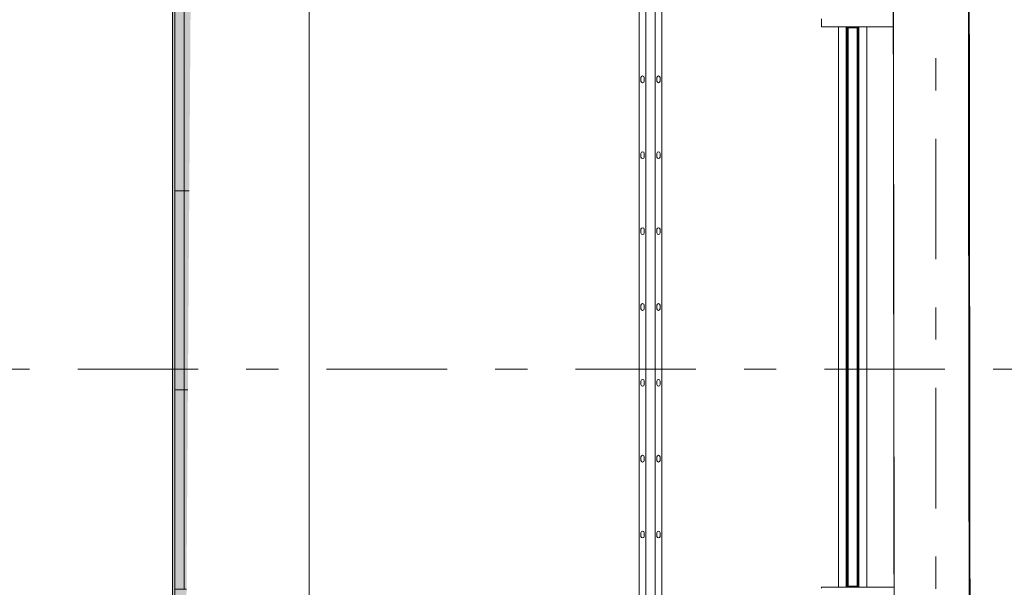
# Model space of a CAD drawing. Header units: millimetres. Extents: x -47038 to 86296, y -75637 to 48966.
# Tile 54 of 174: x -36065 to -31739, y 16823 to 19314. Entities that reach past the tile are written whole.
import ezdxf

# ---------------------------------------------------------------- set-up
doc = ezdxf.new("R2010")
doc.units = ezdxf.units.MM
for name, pattern in [('Przerywana', [564.444447, 282.222223, -282.222223]), ('Przerywana podwójnie', [109.361107, 52.916665, -21.166666, 14.111111, -21.166666]), ('Wipeout_Contour', [1000, 0, -1000])]:
    doc.linetypes.add(name, pattern=pattern)
for name, color, linetype, lineweight, true_color in [('00 - nowa technologia myjni_Nr_pióra__95', 7, 'Continuous', 20, 0x7c7c7c), ('103-Z Zakres opracowania_Nr_pióra__95', 7, 'Continuous', 140, 0x7c7c7c), ('410-K Osie główne_Nr_pióra__95', 7, 'Continuous', 20, 0x7c7c7c), ('420-K Ściany_Nr_pióra__95', 7, 'Continuous', 20, 0x7c7c7c), ('460 - Stropy_Nr_pióra__95', 7, 'Continuous', 20, 0x7c7c7c)]:
    doc.layers.add(name, color=color, linetype=linetype, lineweight=lineweight, true_color=true_color)
doc.layers.add('201-A Ppoż_Nr_pióra__31', color=1, linetype='Continuous', lineweight=30)
doc.layers.add('XREF', color=8, linetype='Continuous', lineweight=9)
doc.layers.add('420-K Ściany', color=7, linetype='Continuous')
doc.layers.add('460 - Stropy', color=7, linetype='Continuous')
doc.linetypes.add('PPOZ REI 60', pattern='A,0,[1,A.01 RZUT PARTERU1.Shx,S=1.984127,R=0,X=0,Y=0],-400,0', length=400)

# ---------------------------------------------------------------- blocks, each defined once
blk = doc.blocks.new('parter 2025.10.15')
at = {"layer": '00 - nowa technologia myjni_Nr_pióra__95', "color": 8, "linetype": 'Continuous', "lineweight": 5}
for p, q in [((514.77, 1533.08), (514.77, 933.08)), ((518.77, 1533.08), (518.77, 933.08)), ((511.77, 1530.75), (511.77, 935.4)), ((521.77, 1530.75), (521.77, 935.4)), ((591.83, 1387.58), (591.83, 1384.58)), ((591.83, 1384.08), (591.83, 1384.58)), ((629.43, 1387.9), (629.43, 1384.25)), ((640.23, 1386.5), (640.31, 1386.58)), ((640.23, 1386.5), (640.23, 1386.28)), ((640.23, 1386.28), (640.23, 1385.66)), ((640.23, 1385.66), (640.31, 1385.58)), ((640.31, 1386.58), (640.31, 1386.32)), ((640.31, 1386.58), (640.89, 1386.58)), ((640.31, 1386.32), (640.31, 1385.58)), ((640.31, 1385.58), (640.89, 1385.58)), ((640.89, 1386.81), (640.91, 1386.88)), ((640.89, 1386.81), (640.89, 1386.43)), ((640.89, 1386.43), (640.89, 1385.35)), ((640.89, 1385.35), (640.91, 1385.28)), ((640.91, 1386.88), (640.94, 1386.88)), ((640.94, 1385.28), (640.91, 1385.28)), ((640.94, 1386.88), (641.68, 1386.88)), ((640.94, 1386.08), (641.68, 1386.08)), ((640.94, 1385.28), (641.68, 1385.28)), ((641.71, 1386.88), (641.68, 1386.88)), ((641.68, 1385.28), (641.71, 1385.28)), ((641.73, 1386.81), (641.71, 1386.88)), ((641.73, 1385.35), (641.71, 1385.28)), ((641.73, 1387.03), (641.78, 1387.08)), ((641.73, 1385.62), (641.73, 1387.03)), ((641.73, 1385.13), (641.73, 1385.62)), ((641.73, 1385.13), (641.78, 1385.08)), ((641.78, 1385.6), (641.78, 1387.08)), ((641.93, 1387.08), (641.78, 1387.08)), ((641.78, 1385.08), (641.78, 1385.6)), ((641.93, 1385.08), (641.78, 1385.08)), ((641.93, 1386.73), (641.93, 1387.25)), ((641.93, 1386.73), (641.93, 1385.48)), ((641.93, 1384.98), (641.93, 1385.48)), ((641.93, 1384.17), (641.93, 1384.98)), ((629.43, 1384.08), (591.83, 1384.08)), ((599.28, 1373.88), (599.28, 1384.08)), ((601.91, 1384.08), (601.91, 1384.04)), ((601.91, 1384.04), (601.94, 1384.04)), ((601.94, 1384.04), (602.19, 1384.04)), ((602.19, 1384.04), (602.19, 1384.08)), ((602.78, 1373.88), (602.78, 1384.08)), ((602.79, 1384.04), (602.79, 1384.08)), ((602.79, 1384.04), (602.82, 1384.04)), ((602.82, 1384.04), (603.08, 1384.04)), ((603, 1373.88), (603, 1384.04)), ((603.11, 1384.04), (603.08, 1384.04)), ((603.11, 1384.08), (603.11, 1383.58)), ((603.93, 1383.58), (603.11, 1383.58)), ((603.48, 1373.88), (603.48, 1383.58)), ((603.53, 1383.58), (603.53, 1138.58)), ((607.13, 1383.58), (603.93, 1383.58)), ((607.96, 1383.58), (607.13, 1383.58)), ((607.53, 1383.58), (607.53, 1138.58)), ((607.81, 1373.88), (607.81, 1383.58)), ((607.96, 1384.08), (607.96, 1383.58)), ((608.13, 1373.88), (608.13, 1384.08)), ((608.28, 1373.88), (608.28, 1384.08)), ((611.78, 1373.88), (611.78, 1384.08)), ((629.43, 1383.65), (629.43, 1384.25)), ((629.43, 1383.63), (629.43, 1383.65)), ((629.43, 1383.65), (641.93, 1383.65)), ((629.43, 1383.63), (629.43, 1383.23)), ((629.43, 1383.63), (634.43, 1383.63)), ((629.43, 1383.23), (634.43, 1383.23)), ((634.43, 1383.63), (634.43, 1383.65)), ((634.43, 1383.63), (634.43, 1383.23)), ((636.93, 1383.63), (636.93, 1383.65)), ((636.93, 1383.63), (636.93, 1383.23)), ((636.93, 1383.63), (641.93, 1383.63)), ((636.93, 1383.23), (641.93, 1383.23)), ((641.93, 1384.08), (641.93, 1384.17)), ((641.93, 1383.63), (641.93, 1384.08)), ((641.93, 1383.65), (641.93, 1384.08)), ((641.93, 1384.08), (642.53, 1384.08)), ((641.93, 1383.63), (641.93, 1383.23)), ((599.28, 1298.87), (599.28, 1373.88)), ((602.78, 1298.87), (602.78, 1373.88)), ((603, 1298.87), (603, 1373.88)), ((603.48, 1298.87), (603.48, 1373.88)), ((607.81, 1298.87), (607.81, 1373.88)), ((608.13, 1298.87), (608.13, 1373.88)), ((608.28, 1298.87), (608.28, 1373.88)), ((611.78, 1298.87), (611.78, 1373.88)), ((512.57, 1360.18), (512.57, 1361.78)), ((513.97, 1361.78), (513.97, 1360.18)), ((519.57, 1360.18), (519.57, 1361.78)), ((520.97, 1361.78), (520.97, 1360.18)), ((512.57, 1326.88), (512.57, 1328.48)), ((513.97, 1328.48), (513.97, 1326.88)), ((519.57, 1326.88), (519.57, 1328.48)), ((520.97, 1328.48), (520.97, 1326.88)), ((599.28, 1292.26), (599.28, 1298.87)), ((602.78, 1292.26), (602.78, 1298.87)), ((603, 1292.26), (603, 1298.87)), ((603.48, 1292.26), (603.48, 1298.87)), ((607.81, 1292.26), (607.81, 1298.87)), ((608.13, 1292.26), (608.13, 1298.87)), ((608.28, 1292.26), (608.28, 1298.87)), ((611.78, 1292.26), (611.78, 1298.87)), ((512.57, 1293.58), (512.57, 1295.18)), ((513.97, 1295.18), (513.97, 1293.58)), ((519.57, 1293.58), (519.57, 1295.18)), ((520.97, 1295.18), (520.97, 1293.58)), ((599.28, 1292.26), (599.28, 1290.58)), ((599.28, 1288.89), (599.28, 1290.58)), ((602.78, 1292.26), (602.78, 1290.58)), ((602.78, 1288.89), (602.78, 1290.58)), ((603, 1292.26), (603, 1290.58)), ((603, 1288.89), (603, 1290.58)), ((603.48, 1292.26), (603.48, 1290.58)), ((603.48, 1288.89), (603.48, 1290.58)), ((607.81, 1292.26), (607.81, 1290.58)), ((607.81, 1288.89), (607.81, 1290.58)), ((608.13, 1292.26), (608.13, 1290.58)), ((608.13, 1288.89), (608.13, 1290.58)), ((608.28, 1292.26), (608.28, 1290.58)), ((608.28, 1288.89), (608.28, 1290.58)), ((611.78, 1292.26), (611.78, 1290.58)), ((611.78, 1288.89), (611.78, 1290.58)), ((599.28, 1282.29), (599.28, 1288.89)), ((602.78, 1282.29), (602.78, 1288.89)), ((603, 1282.29), (603, 1288.89)), ((603.48, 1282.29), (603.48, 1288.89)), ((607.81, 1282.29), (607.81, 1288.89)), ((608.13, 1282.29), (608.13, 1288.89)), ((608.28, 1282.29), (608.28, 1288.89)), ((611.78, 1282.29), (611.78, 1288.89)), ((599.28, 1282.29), (599.28, 1207.27)), ((602.78, 1282.29), (602.78, 1207.27)), ((603, 1282.29), (603, 1207.27)), ((603.48, 1282.29), (603.48, 1207.27)), ((607.81, 1282.29), (607.81, 1207.27)), ((608.13, 1282.29), (608.13, 1207.27)), ((608.28, 1282.29), (608.28, 1207.27)), ((611.78, 1282.29), (611.78, 1207.27)), ((512.57, 1260.28), (512.57, 1261.88)), ((513.97, 1261.88), (513.97, 1260.28)), ((519.57, 1260.28), (519.57, 1261.88)), ((520.97, 1261.88), (520.97, 1260.28)), ((512.57, 1226.98), (512.57, 1228.58)), ((513.97, 1228.58), (513.97, 1226.98)), ((519.57, 1226.98), (519.57, 1228.58)), ((520.97, 1228.58), (520.97, 1226.98)), ((599.28, 1164.22), (599.28, 1207.27)), ((602.78, 1164.22), (602.78, 1207.27)), ((603, 1164.22), (603, 1207.27)), ((603.48, 1164.22), (603.48, 1207.27)), ((607.81, 1164.22), (607.81, 1207.27)), ((608.13, 1164.22), (608.13, 1207.27)), ((608.28, 1164.22), (608.28, 1207.27)), ((611.78, 1164.22), (611.78, 1207.27)), ((512.57, 1193.68), (512.57, 1195.28)), ((513.97, 1195.28), (513.97, 1193.68)), ((519.57, 1193.68), (519.57, 1195.28)), ((520.97, 1195.28), (520.97, 1193.68)), ((599.28, 1138.08), (599.28, 1164.22)), ((602.78, 1138.08), (602.78, 1164.22)), ((603, 1138.08), (603, 1164.22)), ((603.48, 1138.58), (603.48, 1164.22)), ((607.81, 1138.58), (607.81, 1164.22)), ((608.13, 1138.08), (608.13, 1164.22)), ((608.28, 1138.08), (608.28, 1164.22)), ((611.78, 1138.08), (611.78, 1164.22)), ((512.57, 1160.38), (512.57, 1161.98)), ((513.97, 1161.98), (513.97, 1160.38)), ((519.57, 1160.38), (519.57, 1161.98)), ((520.97, 1161.98), (520.97, 1160.38)), ((629.43, 1138.08), (591.83, 1138.08)), ((591.83, 1137.58), (591.83, 1138.08)), ((603.11, 1138.58), (603.11, 1138.08)), ((603.93, 1138.58), (603.11, 1138.58)), ((607.13, 1138.58), (603.93, 1138.58)), ((607.96, 1138.58), (607.13, 1138.58)), ((607.96, 1138.58), (607.96, 1138.08)), ((629.43, 1138.53), (629.43, 1138.93)), ((629.43, 1138.93), (634.43, 1138.93)), ((629.43, 1138.5), (629.43, 1138.53)), ((629.43, 1138.53), (634.43, 1138.53)), ((629.43, 1137.9), (629.43, 1138.5)), ((629.43, 1138.5), (641.93, 1138.5)), ((634.43, 1138.53), (634.43, 1138.93)), ((634.43, 1138.5), (634.43, 1138.53)), ((636.93, 1138.53), (636.93, 1138.93)), ((636.93, 1138.93), (641.93, 1138.93)), ((636.93, 1138.5), (636.93, 1138.53)), ((636.93, 1138.53), (641.93, 1138.53)), ((641.93, 1138.53), (641.93, 1138.93)), ((641.93, 1138.08), (641.93, 1138.53)), ((641.93, 1138.08), (641.93, 1138.5)), ((641.93, 1138), (641.93, 1138.08)), ((641.93, 1138.08), (642.53, 1138.08))]:
    blk.add_line(p, q, dxfattribs=at)
for points in [[(640.91, 1386.46), (640.91, 1386.58), (640.92, 1386.7), (640.94, 1386.88)], [(640.91, 1386.46), (640.91, 1386.34), (640.93, 1386.21), (640.94, 1386.08)], [(640.94, 1386.08), (640.93, 1385.95), (640.92, 1385.83), (640.91, 1385.67), (640.92, 1385.51), (640.93, 1385.4), (640.94, 1385.28)], [(641.71, 1386.46), (641.71, 1386.58), (641.7, 1386.7), (641.68, 1386.88)], [(641.71, 1386.46), (641.71, 1386.34), (641.7, 1386.21), (641.68, 1386.08)], [(641.68, 1386.08), (641.7, 1385.95), (641.71, 1385.83), (641.71, 1385.67), (641.71, 1385.51), (641.7, 1385.4), (641.68, 1385.28)]]:
    blk.add_lwpolyline(points, dxfattribs=at)
for centre, radius, start, end in [((602.65, 1384.28), 0.748, 195.7945, 198.481), ((603.53, 1384.28), 0.748, 195.7928, 198.4794), ((602.37, 1384.28), 0.748, 341.5206, 344.2072), ((513.27, 1361.78), 0.7, 0, 180), ((513.27, 1360.18), 0.7, 180, 0), ((520.27, 1361.78), 0.7, 0, 180), ((520.27, 1360.18), 0.7, 180, 0), ((513.27, 1328.48), 0.7, 0, 180), ((520.27, 1328.48), 0.7, 0, 180), ((513.27, 1326.88), 0.7, 180, 0), ((520.27, 1326.88), 0.7, 180, 0), ((513.27, 1295.18), 0.7, 0, 180), ((513.27, 1293.58), 0.7, 180, 0), ((520.27, 1295.18), 0.7, 0, 180), ((520.27, 1293.58), 0.7, 180, 0), ((513.27, 1261.88), 0.7, 0, 180), ((513.27, 1260.28), 0.7, 180, 0), ((520.27, 1261.88), 0.7, 0, 180), ((520.27, 1260.28), 0.7, 180, 0), ((513.27, 1228.58), 0.7, 0, 180), ((520.27, 1228.58), 0.7, 0, 180), ((513.27, 1226.98), 0.7, 180, 0), ((520.27, 1226.98), 0.7, 180, 0), ((513.27, 1195.28), 0.7, 0, 180), ((520.27, 1195.28), 0.7, 0, 180), ((513.27, 1193.68), 0.7, 180, 0), ((520.27, 1193.68), 0.7, 180, 0), ((513.27, 1161.98), 0.7, 0, 180), ((513.27, 1160.38), 0.7, 180, 0), ((520.27, 1161.98), 0.7, 0, 180), ((520.27, 1160.38), 0.7, 180, 0)]:
    blk.add_arc(centre, radius, start, end, dxfattribs=at)
at = {"layer": '103-Z Zakres opracowania_Nr_pióra__95', "color": 8, "linetype": 'Przerywana', "lineweight": 5}
blk.add_lwpolyline([(-45.53, 3079.65), (654.37, 3079.65), (654.37, 2747.81), (1099.75, 2747.81), (1099.75, 2276.77), (655.29, 2276.77), (655.29, -103.95), (-45.53, -103.95)], close=True, dxfattribs=at)
at = {"layer": '201-A Ppoż_Nr_pióra__31', "color": 8, "linetype": 'PPOZ REI 60', "lineweight": 5}
blk.add_line((641.51, 2288.49), (641.51, -3.9), dxfattribs=at)
at = {"layer": '460 - Stropy_Nr_pióra__95', "color": 8, "linetype": 'Continuous', "lineweight": 5, "flags": 128}
for points in [[(306.78, 262.09), (366.78, 262.09), (366.78, 2362.09), (306.78, 2362.09)], [(307.78, 263.09), (307.78, 2361.09), (365.78, 2361.09), (365.78, 263.09)], [(307.78, 1312.09), (311.82, 1312.09), (311.82, 1399.55), (307.78, 1399.55)], [(311.82, 1312.09), (316.36, 1312.09), (316.36, 1399.55), (311.82, 1399.55)], [(316.36, 1312.09), (320.89, 1312.09), (320.89, 1399.55), (316.36, 1399.55)], [(320.89, 1312.09), (325.43, 1312.09), (325.43, 1399.55), (320.89, 1399.55)], [(325.43, 1312.09), (329.97, 1312.09), (329.97, 1399.55), (325.43, 1399.55)], [(329.97, 1312.09), (334.51, 1312.09), (334.51, 1399.55), (329.97, 1399.55)], [(334.51, 1312.09), (339.05, 1312.09), (339.05, 1399.55), (334.51, 1399.55)], [(339.05, 1312.09), (343.59, 1312.09), (343.59, 1399.55), (339.05, 1399.55)], [(343.59, 1312.09), (348.13, 1312.09), (348.13, 1399.55), (343.59, 1399.55)], [(348.13, 1312.09), (352.66, 1312.09), (352.66, 1399.55), (348.13, 1399.55)], [(352.66, 1312.09), (357.2, 1312.09), (357.2, 1399.55), (352.66, 1399.55)], [(357.2, 1312.09), (361.74, 1312.09), (361.74, 1399.55), (357.2, 1399.55)], [(361.74, 1312.09), (365.78, 1312.09), (365.78, 1399.55), (361.74, 1399.55)], [(307.78, 1224.63), (311.82, 1224.63), (311.82, 1312.09), (307.78, 1312.09)], [(311.82, 1224.63), (316.36, 1224.63), (316.36, 1312.09), (311.82, 1312.09)], [(316.36, 1224.63), (320.89, 1224.63), (320.89, 1312.09), (316.36, 1312.09)], [(320.89, 1224.63), (325.43, 1224.63), (325.43, 1312.09), (320.89, 1312.09)], [(325.43, 1224.63), (329.97, 1224.63), (329.97, 1312.09), (325.43, 1312.09)], [(329.97, 1224.63), (334.51, 1224.63), (334.51, 1312.09), (329.97, 1312.09)], [(334.51, 1224.63), (339.05, 1224.63), (339.05, 1312.09), (334.51, 1312.09)], [(339.05, 1224.63), (343.59, 1224.63), (343.59, 1312.09), (339.05, 1312.09)], [(343.59, 1224.63), (348.13, 1224.63), (348.13, 1312.09), (343.59, 1312.09)], [(348.13, 1224.63), (352.66, 1224.63), (352.66, 1312.09), (348.13, 1312.09)], [(352.66, 1224.63), (357.2, 1224.63), (357.2, 1312.09), (352.66, 1312.09)], [(357.2, 1224.63), (361.74, 1224.63), (361.74, 1312.09), (357.2, 1312.09)], [(361.74, 1224.63), (365.78, 1224.63), (365.78, 1312.09), (361.74, 1312.09)], [(307.78, 1137.18), (311.82, 1137.18), (311.82, 1224.63), (307.78, 1224.63)], [(311.82, 1137.18), (316.36, 1137.18), (316.36, 1224.63), (311.82, 1224.63)], [(316.36, 1137.18), (320.89, 1137.18), (320.89, 1224.63), (316.36, 1224.63)], [(320.89, 1137.18), (325.43, 1137.18), (325.43, 1224.63), (320.89, 1224.63)], [(325.43, 1137.18), (329.97, 1137.18), (329.97, 1224.63), (325.43, 1224.63)], [(329.97, 1137.18), (334.51, 1137.18), (334.51, 1224.63), (329.97, 1224.63)], [(334.51, 1137.18), (339.05, 1137.18), (339.05, 1224.63), (334.51, 1224.63)], [(339.05, 1137.18), (343.59, 1137.18), (343.59, 1224.63), (339.05, 1224.63)], [(343.59, 1137.18), (348.13, 1137.18), (348.13, 1224.63), (343.59, 1224.63)], [(348.13, 1137.18), (352.66, 1137.18), (352.66, 1224.63), (348.13, 1224.63)], [(352.66, 1137.18), (357.2, 1137.18), (357.2, 1224.63), (352.66, 1224.63)], [(357.2, 1137.18), (361.74, 1137.18), (361.74, 1224.63), (357.2, 1224.63)], [(361.74, 1137.18), (365.78, 1137.18), (365.78, 1224.63), (361.74, 1224.63)]]:
    blk.add_lwpolyline(points, close=True, dxfattribs=at)
at = {"color": 8, "linetype": 'Wipeout_Contour', "lineweight": 5, "ltscale": 6017.385693}
blk.add_wipeout([(655.29, 2276.77), (622.29, 2276.77), (625.07, 59.14), (658.07, 59.1)], dxfattribs=at).dxf.layer = '420-K Ściany'
at = {"color": 8, "linetype": 'Wipeout_Contour', "lineweight": 5, "ltscale": 5613.369864}
blk.add_wipeout([(306.78, 262.09), (366.78, 262.09), (366.78, 2362.09), (321.36, 2347.51)], dxfattribs=at).dxf.layer = '460 - Stropy'
at = {"layer": '460 - Stropy', "linetype": 'Continuous', "lineweight": 5}
blk.add_hatch(color=8, dxfattribs=at).paths.add_polyline_path([(366.78, 2362.09), (306.78, 2362.09), (306.78, 262.09), (321.36, 2347.51)])
at = {"layer": '410-K Osie główne_Nr_pióra__95', "color": 8, "linetype": 'Przerywana podwójnie', "lineweight": 5}
for p, q in [((642.06, 3303.44), (642.06, -164.96)), ((-63, 1233.81), (1039.92, 1233.81))]:
    blk.add_line(p, q, dxfattribs=at)
at = {"layer": '420-K Ściany_Nr_pióra__95', "color": 8, "linetype": 'Continuous', "lineweight": 5, "flags": 128}
for points in [[(621.93, 2570.7), (625.07, 59.14)], [(622.29, 2276.77), (625.07, 59.14)], [(658.07, 59.1), (655.29, 2276.77)], [(658.08, 56.8), (655.29, 2276.77)]]:
    blk.add_lwpolyline(points, dxfattribs=at)
at = {"layer": '460 - Stropy_Nr_pióra__95', "color": 8, "linetype": 'Continuous', "lineweight": 5, "flags": 128}
blk.add_lwpolyline([(6.75, 7.87), (658.57, 7.05), (655.73, 2276.77), (655.14, 2747.25), (654.75, 3058.7), (10.58, 3058.7)], close=True, dxfattribs=at)
for points in [[(306.78, 2362.09), (306.78, 262.09)], [(366.78, 262.09), (366.78, 2362.09)]]:
    blk.add_lwpolyline(points, dxfattribs=at)

msp = doc.modelspace()

# ---------------------------------------------------------------- block references
at = {"layer": 'XREF', "xscale": 10, "yscale": 10, "zscale": 10}
msp.add_blockref('parter 2025.10.15', (-38460.6, 5442.3), dxfattribs=at)

doc.saveas('drawing.dxf')
